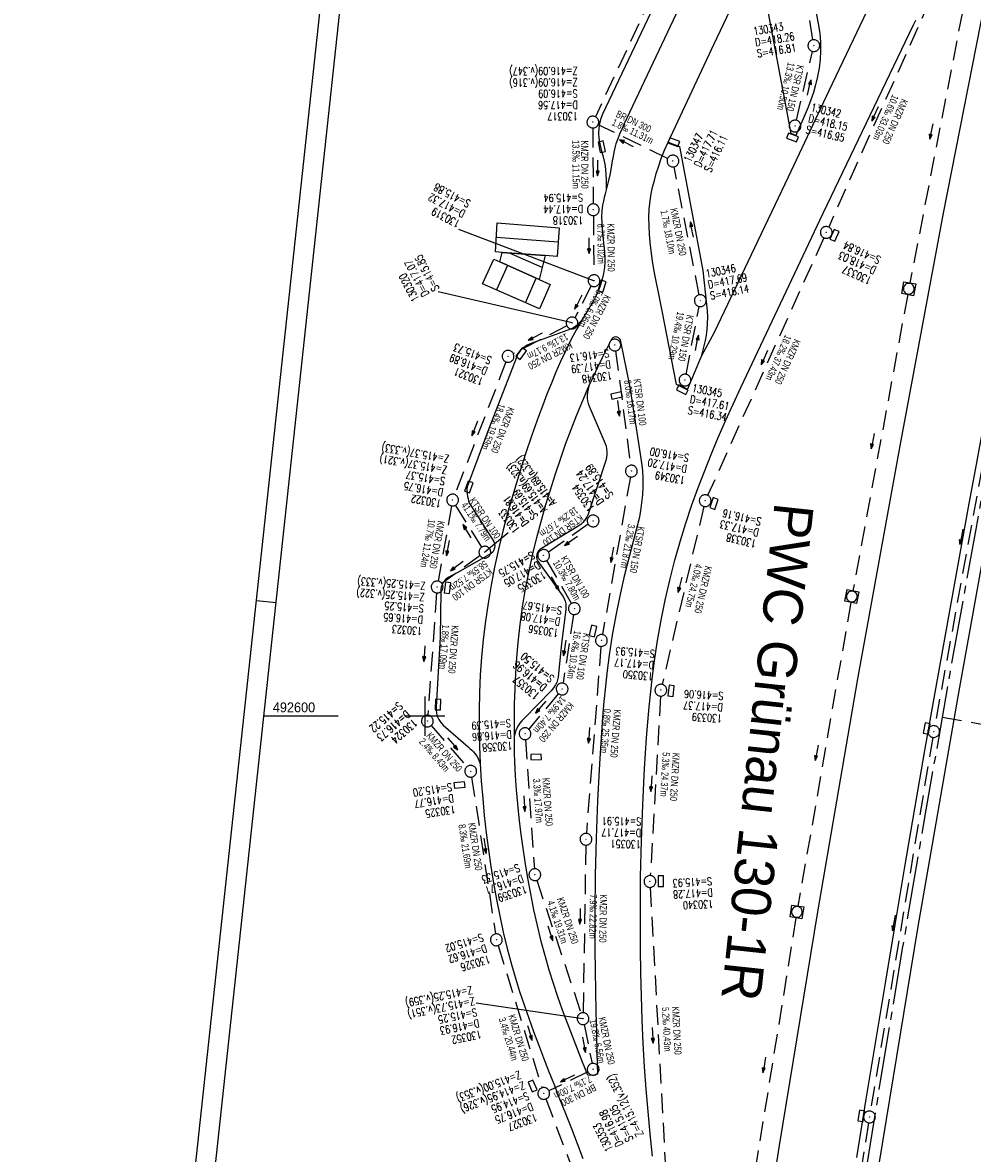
# Model space of a CAD drawing. Header units: millimetres. Extents: x 508849 to 509113, y 492318 to 492995.
# Tile 4 of 9: x 508849 to 508970, y 492544 to 492688. Entities that reach past the tile are written whole.
import ezdxf

# ---------------------------------------------------------------- set-up
doc = ezdxf.new("R2010")
doc.units = ezdxf.units.MM
doc.header["$LTSCALE"] = 10
for name, pattern in [('ACHSE', [5.5, 4, -0.5, 0.5, -0.5]), ('LT00', [0]), ('LT17', [0.15, 0.1, -0.05]), ('STRICHLINIE2', [0.375, 0.25, -0.125])]:
    doc.linetypes.add(name, pattern=pattern)
for name, color, linetype in [('-BESCH', 7, 'STRICHLINIE2'), ('-BKAN004', 140, 'LT00'), ('-BSCH004', 5, 'LT00'), ('-Halt-Pfeil', 4, 'LT00'), ('A-TEXT-KILOMETER', 30, 'LT17'), ('AS-BESCHRIFT', 152, 'Continuous'), ('AX-020', 250, 'ACHSE'), ('DFK_BEB_SCHR', 254, 'LT00'), ('DFK_BEBAUUNG', 250, 'LT00'), ('RAHMEN', 250, 'Continuous'), ('V_AFBR_BAB', 250, 'LT00'), ('V_BFBR_BAB', 250, 'LT00'), ('V_KA_MULD', 182, 'LT00'), ('V_KA_PRUF', 182, 'LT00'), ('V_LAGEPLAN', 1, 'LT00'), ('V_RASTER', 250, 'LT00'), ('V_SINKK', 182, 'LT00')]:
    doc.layers.add(name, color=color, linetype=linetype)
doc.styles.add('Haltungsbeschriftung', font='ARIAL.TTF', dxfattribs={"width": 0.75})
doc.styles.add('schachtbeschriftung', font='romans.shx', dxfattribs={"width": 0.75, "height": 0.2})
doc.styles.add('UNIR-O', font='unir_o.shx', dxfattribs={"height": 2.5})

# ---------------------------------------------------------------- blocks, each defined once
blk = doc.blocks.new('SYMB0003')
at = {"color": 0, "linetype": 'ByBlock'}
for p, q in [((-0.015712, 0), (0.010166, 0.012015)), ((0, -0.021257), (-0.015712, 0)), ((0.010166, 0.012015), (0, -0.021257))]:
    blk.add_line(p, q, dxfattribs=at)
for points in [[(-0.031395, 0.499013), (-0.093691, 0.491144), (-0.154509, 0.475528), (-0.21289, 0.452414), (-0.267913, 0.422164), (-0.318712, 0.385257), (-0.364484, 0.342274), (-0.404509, 0.293893), (-0.438154, 0.240877), (-0.464888, 0.184062), (-0.484292, 0.124345), (-0.496058, 0.062667), (-0.5, 0)], [(-0.5, 0), (-0.496058, -0.062667), (-0.484292, -0.124345), (-0.464888, -0.184062), (-0.438154, -0.240877), (-0.404509, -0.293893), (-0.364485, -0.342274), (-0.318712, -0.385257), (-0.267914, -0.422164), (-0.21289, -0.452414), (-0.154509, -0.475529), (-0.093691, -0.491144), (-0.031395, -0.499014), (0.031395, -0.499014)], [(0.5, 0), (0.496057, 0.062667), (0.484292, 0.124345), (0.464888, 0.184062), (0.438153, 0.240877), (0.404509, 0.293893), (0.364484, 0.342274), (0.318712, 0.385257), (0.267913, 0.422164), (0.21289, 0.452414), (0.154509, 0.475528), (0.093691, 0.491144), (0.031395, 0.499013), (-0.031395, 0.499013)], [(0.031395, -0.499014), (0.093691, -0.491144), (0.154509, -0.475529), (0.21289, -0.452414), (0.267914, -0.422164), (0.318712, -0.385257), (0.364485, -0.342274), (0.404509, -0.293893), (0.438154, -0.240877), (0.464889, -0.184062), (0.484292, -0.124345), (0.496058, -0.062667), (0.5, 0)]]:
    blk.add_lwpolyline(points, dxfattribs=at)
blk = doc.blocks.new('SYMB1210')
at = {"color": 0, "linetype": 'ByBlock'}
blk.add_line((0.018815, -0.179014), (0.055623, -0.17119), dxfattribs=at)
for points in [[(-0.2, -0.2), (-0.2, 0.2), (0.2, 0.2), (0.2, -0.2), (-0.2, -0.2)], [(0.018815, 0.179014), (-0.018815, 0.179014), (-0.055623, 0.17119), (-0.09, 0.155885), (-0.120444, 0.133766), (-0.145623, 0.105801), (-0.164438, 0.073213), (-0.176067, 0.037424), (-0.18, 0)], [(-0.18, 0), (-0.176067, -0.037424), (-0.164438, -0.073213), (-0.145623, -0.105801), (-0.120444, -0.133766), (-0.09, -0.155885), (-0.055623, -0.17119), (-0.018815, -0.179014), (0.018815, -0.179014)], [(0.18, 0), (0.176067, 0.037424), (0.164438, 0.073213), (0.145623, 0.105801), (0.120444, 0.133766), (0.09, 0.155885), (0.055623, 0.17119), (0.018815, 0.179014)], [(0.055623, -0.17119), (0.09, -0.155885), (0.120444, -0.133766), (0.145623, -0.105801), (0.164438, -0.073213), (0.176067, -0.037424), (0.18, 0)]]:
    blk.add_lwpolyline(points, dxfattribs=at)
blk = doc.blocks.new('SYMB0652')
at = {"color": 0, "linetype": 'ByBlock'}
blk.add_lwpolyline([(-0.15, -0.075), (0.15, -0.075), (0.15, 0.075), (-0.15, 0.075), (-0.15, -0.075)], dxfattribs=at)
blk = doc.blocks.new('SYMB0070')
at = {"color": 0, "linetype": 'ByBlock'}
for p, q in [((-0.5, 0), (0.2, 0)), ((0.5, 0), (0.2, 0.1)), ((0.2, 0.1), (0.2, 0)), ((0.468, 0), (0.21, 0.086)), ((0.21, 0.086), (0.21, -0.086)), ((0.21, -0.086), (0.468, 0)), ((0.22, -0.072), (0.437, 0)), ((0.23, -0.058), (0.405, 0)), ((0.24, -0.045), (0.374, 0)), ((0.342, 0), (0.25, 0.031)), ((0.25, 0.031), (0.25, -0.031)), ((0.25, -0.031), (0.342, 0)), ((0.26, -0.017), (0.31, 0)), ((0.27, -0.003), (0.279, 0))]:
    blk.add_line(p, q, dxfattribs=at)
for points in [[(0.2, 0), (0.2, -0.1), (0.5, 0)], [(0.437, 0), (0.22, 0.072), (0.22, -0.072)], [(0.405, 0), (0.23, 0.058), (0.23, -0.058)], [(0.374, 0), (0.24, 0.045), (0.24, -0.045)], [(0.31, 0), (0.26, 0.017), (0.26, -0.017)], [(0.279, 0), (0.27, 0.003), (0.27, -0.003)]]:
    blk.add_lwpolyline(points, dxfattribs=at)

msp = doc.modelspace()

# ---------------------------------------------------------------- linework, layer by layer
at = {"layer": '-BESCH'}
for p, q in [((508935.09, 492705.05), (508921.61, 492676.24)), ((508949.26, 492686.03), (508947, 492699.84)), ((508968.97, 492693.25), (508961.59, 492655.11)), ((508964.11, 492691.01), (508951.27, 492662.21)), ((508947.16, 492675.79), (508949.21, 492684.56)), ((508921.29, 492674.81), (508921.34, 492665.16)), ((508930.79, 492670.94), (508921.96, 492675.23)), ((508934.81, 492653.58), (508931.61, 492669.88)), ((508921.36, 492663.66), (508921.43, 492656.14)), ((508950.65, 492660.85), (508935.88, 492628.09)), ((508921.09, 492654.72), (508919, 492650.67)), ((508961.31, 492653.64), (508954.35, 492615.96)), ((508933.14, 492643.48), (508934.81, 492652.11)), ((508917.99, 492649.66), (508911.18, 492646.11)), ((508924.19, 492646.45), (508926.09, 492631.91)), ((508973.46, 492646.44), (508964.75, 492598.78)), ((508910.25, 492645.07), (508903.74, 492628.19)), ((508926.06, 492630.43), (508922.51, 492610.37)), ((508903.34, 492626.75), (508901.63, 492617.16)), ((508907.17, 492621.5), (508903.86, 492626.85)), ((508935.4, 492626.68), (508930.11, 492604.04)), ((508920.71, 492624.41), (508915.66, 492620.87)), ((508906.96, 492620.42), (508902.1, 492616.87)), ((508915.42, 492619.79), (508918.57, 492614.33)), ((508901.44, 492615.68), (508900.32, 492600.12)), ((508954.08, 492614.48), (508947.36, 492575.85)), ((508918.83, 492612.94), (508917.51, 492604.2)), ((508922.32, 492608.88), (508920.47, 492585.1)), ((508916.91, 492602.88), (508913.15, 492598.35)), ((508929.9, 492602.56), (508928.6, 492579.73)), ((508900.75, 492598.81), (508905.28, 492593.57)), ((508912.72, 492597.02), (508913.87, 492580.59)), ((508964.49, 492597.31), (508956.57, 492549.77)), ((508905.89, 492592.26), (508908.92, 492572.3)), ((508920.4, 492583.6), (508920.05, 492562.28)), ((508914.16, 492579.13), (508919.8, 492562.24)), ((508928.59, 492578.24), (508930.7, 492539.36)), ((508947.11, 492574.37), (508941, 492536.6)), ((508909.25, 492570.84), (508914.83, 492552.74)), ((508920.19, 492560.8), (508921.19, 492555.83)), ((508920.67, 492554.77), (508915.72, 492552.35)), ((508915.32, 492551.32), (508922.44, 492532.57)), ((508956.33, 492548.29), (508948.78, 492500.34))]:
    msp.add_line(p, q, dxfattribs=at)
at = {"layer": '-BSCH004'}
for p, q in [((508921.44, 492655.39), (508904.24, 492661.91)), ((508918.65, 492650.01), (508901.62, 492653.96)), ((508910.55, 492623.34), (508907.57, 492620.86)), ((508920.04, 492561.53), (508906.45, 492563.52))]:
    msp.add_line(p, q, dxfattribs=at)
at = {"layer": 'A-TEXT-KILOMETER', "ltscale": 2.5}
msp.add_line((508965.68, 492599.89), (508994.25, 492594.76), dxfattribs=at)
at = {"layer": 'AX-020', "ltscale": 0.2, "flags": 128}
msp.add_lwpolyline([(509048.58, 492968.5), (509044.81, 492954.72), (509040.17, 492937.45), (509035.6, 492920.15), (509031.11, 492902.84), (509026.7, 492885.5), (509022.37, 492868.15), (509018.11, 492850.77), (509013.93, 492833.38), (509009.83, 492815.97), (509005.81, 492798.54), (509001.86, 492781.09), (508997.99, 492763.62), (508994.2, 492746.14), (508990.49, 492728.64), (508986.86, 492711.12), (508983.31, 492693.59), (508979.83, 492676.05), (508976.43, 492658.48), (508973.11, 492640.9), (508969.87, 492623.31), (508966.71, 492605.7), (508963.63, 492588.08), (508960.62, 492570.45), (508957.7, 492552.8), (508954.85, 492535.14), (508952.09, 492517.47), (508949.4, 492499.78), (508946.79, 492482.09), (508944.26, 492464.38), (508941.81, 492446.66), (508939.44, 492428.93), (508938.56, 492422.14)], dxfattribs=at)
at = {"layer": 'DFK_BEB_SCHR'}
for p, q in [((508916.9, 492660.31), (508909.02, 492660.88)), ((508914.85, 492657.06), (508910.72, 492658.91)), ((508910.46, 492657.34), (508909.06, 492654.22)), ((508912.72, 492652.59), (508914.11, 492655.71))]:
    msp.add_line(p, q, dxfattribs=at)
at = {"layer": 'DFK_BEBAUUNG'}
for points in [[(508915.23, 492658.58), (508909.76, 492658.98), (508908.92, 492659.04), (508909.13, 492662.73), (508917.03, 492662.12), (508916.77, 492658.47), (508915.23, 492658.58)], [(508914.47, 492655.55), (508909.46, 492657.79), (508909.76, 492658.98), (508915.23, 492658.58), (508914.47, 492655.55)], [(508915.89, 492654.91), (508914.5, 492651.8), (508907.28, 492655.01), (508908.69, 492658.13), (508909.46, 492657.79), (508914.47, 492655.55), (508915.89, 492654.91)]]:
    msp.add_lwpolyline(points, dxfattribs=at)
at = {"layer": 'RAHMEN'}
msp.add_line((508881.03, 492614.41), (508878.55, 492614.68), dxfattribs=at)
at = {"layer": 'RAHMEN', "flags": 128}
for points in [[(509042.7, 492317.88), (508848.82, 492338.77), (508919.52, 492994.98), (509113.4, 492974.09)], [(509109.58, 492961.93), (509050.12, 492410.12), (508861.21, 492430.47), (508920.67, 492982.28)]]:
    msp.add_lwpolyline(points, close=True, dxfattribs=at)
at = {"layer": 'V_AFBR_BAB'}
for points in [[(508950.32, 492729.05), (508949.96, 492727.69), (508947.77, 492722.95), (508936.67, 492699.51), (508925.24, 492675.25), (508924.96, 492674.65), (508924.69, 492674.04), (508924.45, 492673.43), (508924.23, 492672.8), (508924.09, 492672.27), (508923.97, 492671.73), (508923.87, 492671.18), (508923.77, 492670.64), (508923.68, 492670.09), (508923.48, 492669.03), (508923.24, 492667.98), (508922.99, 492666.94), (508922.99, 492666.94)], [(508957.02, 492691.58), (508951.28, 492679.53), (508946.1, 492668.54), (508936.72, 492648.81), (508935.08, 492645.75), (508933.27, 492641.49), (508931.91, 492642.17), (508930.12, 492651.55), (508929.85, 492652.82), (508929.59, 492654.08), (508929.34, 492655.35), (508929.1, 492656.62), (508928.89, 492657.9), (508928.71, 492659.18), (508928.58, 492660.24), (508928.49, 492661.3), (508928.44, 492662.37), (508928.43, 492663.43), (508928.47, 492664.49), (508928.58, 492665.54), (508928.71, 492666.42), (508928.89, 492667.29), (508929.11, 492668.15), (508929.35, 492669.01), (508929.62, 492669.86), (508929.99, 492670.93), (508930.4, 492671.98), (508930.85, 492673.02), (508936.67, 492685.44), (508939.19, 492690.69)], [(508928.88, 492544.06), (508928.58, 492546.89), (508928.32, 492549.73), (508928.08, 492552.57), (508927.88, 492555.41), (508927.7, 492558.4), (508927.57, 492561.39), (508927.46, 492564.38), (508927.39, 492567.37), (508927.35, 492570.36), (508927.33, 492574.96), (508927.37, 492579.55), (508927.47, 492584.15), (508927.63, 492588.74), (508927.86, 492593.33), (508927.98, 492595.3), (508928.12, 492597.26), (508928.27, 492599.23), (508928.45, 492601.19), (508928.65, 492603.15), (508928.87, 492605.11), (508929.13, 492607.06), (508929.52, 492609.64), (508929.98, 492612.21), (508930.49, 492614.77), (508931.07, 492617.31), (508931.71, 492619.84), (508932.42, 492622.34), (508933.11, 492624.57), (508933.85, 492626.77), (508934.64, 492628.96), (508935.47, 492631.14), (508936.33, 492633.3), (508937.24, 492635.44), (508938.17, 492637.58), (508939.13, 492639.7), (508940.11, 492641.81), (508950.56, 492663.99), (508962.06, 492687.95), (508962.33, 492688.52)], [(508922.99, 492666.94), (508922.86, 492666.45), (508922.74, 492665.97), (508922.63, 492665.49), (508922.54, 492665), (508922.45, 492664.27), (508922.41, 492663.53), (508922.42, 492662.78), (508922.46, 492662.04), (508922.53, 492661.3), (508922.59, 492660.71), (508922.66, 492660.13), (508922.73, 492659.54), (508922.78, 492658.96), (508922.81, 492658.37), (508922.81, 492657.79), (508922.76, 492657.05), (508922.65, 492656.31), (508922.49, 492655.58), (508922.27, 492654.86), (508922, 492654.16), (508921.72, 492653.52), (508921.4, 492652.9), (508921.05, 492652.29), (508920.7, 492651.69), (508920.33, 492651.09), (508919.97, 492650.49), (508919.22, 492649.18), (508918.51, 492647.85), (508917.84, 492646.5), (508917.2, 492645.13), (508916.6, 492643.75), (508916.02, 492642.36), (508915.46, 492640.95), (508914.92, 492639.54), (508914.4, 492638.12), (508913.55, 492635.74), (508912.74, 492633.35), (508911.96, 492630.95), (508911.23, 492628.54), (508910.54, 492626.12), (508909.89, 492623.69), (508909.3, 492621.24), (508908.81, 492618.97), (508908.36, 492616.68), (508907.97, 492614.39), (508907.63, 492612.08), (508907.36, 492609.77), (508907.14, 492607.52), (508906.99, 492605.26), (508906.88, 492602.99), (508906.83, 492600.73), (508906.83, 492598.46), (508906.88, 492596.2), (508906.98, 492593.93), (508907.11, 492591.74), (508907.29, 492589.55), (508907.5, 492587.36), (508907.75, 492585.17), (508908.04, 492582.99), (508908.34, 492580.88), (508908.68, 492578.78), (508909.05, 492576.68), (508909.46, 492574.6), (508909.91, 492572.52), (508910.41, 492570.45), (508910.96, 492568.4), (508911.46, 492566.68), (508911.99, 492564.98), (508912.56, 492563.28), (508913.15, 492561.6), (508913.76, 492559.92), (508914.39, 492558.24), (508915.03, 492556.57), (508915.67, 492554.91), (508916.33, 492553.24), (508917.07, 492551.34), (508917.82, 492549.45), (508918.56, 492547.55), (508919.3, 492545.65), (508920.02, 492543.74)], [(508923.71, 492648.01), (508923.88, 492648.15), (508924.05, 492648.25), (508924.21, 492648.29), (508924.36, 492648.26), (508924.5, 492648.16), (508924.64, 492648.02), (508924.77, 492647.86)], [(508920.65, 492554.33), (508919.99, 492555.98), (508919.34, 492557.64), (508918.7, 492559.3), (508918.07, 492560.96), (508917.45, 492562.63), (508916.86, 492564.3), (508916.3, 492565.99), (508915.76, 492567.68), (508915.26, 492569.38), (508914.73, 492571.36), (508914.24, 492573.36), (508913.8, 492575.37), (508913.4, 492577.39), (508913.04, 492579.42), (508912.71, 492581.46), (508912.4, 492583.5), (508912.16, 492585.28), (508911.94, 492587.06), (508911.75, 492588.84), (508911.59, 492590.62), (508911.46, 492592.4), (508911.38, 492594.19), (508911.35, 492595.31), (508911.33, 492596.43), (508911.32, 492597.56), (508911.32, 492599.53), (508911.35, 492601.51), (508911.4, 492603.48), (508911.49, 492605.46), (508911.62, 492607.43), (508911.79, 492609.39), (508912.05, 492611.67), (508912.36, 492613.93), (508912.74, 492616.19), (508913.18, 492618.44), (508913.67, 492620.67), (508914.17, 492622.72), (508914.71, 492624.76), (508915.29, 492626.79), (508915.9, 492628.81), (508916.54, 492630.82), (508917.17, 492632.71), (508917.83, 492634.6), (508918.52, 492636.47), (508919.25, 492638.32), (508920, 492640.16), (508920.8, 492641.99), (508921.36, 492643.2), (508921.93, 492644.41), (508922.52, 492645.61), (508923.11, 492646.81), (508923.71, 492648.01)], [(508924.77, 492647.86), (508926.01, 492641.84), (508927.47, 492632.24), (508927.59, 492631.23), (508927.65, 492630.21), (508927.65, 492629.19), (508927.6, 492628.17), (508927.49, 492627.15), (508927.35, 492626.14), (508927.16, 492625.15), (508926.94, 492624.16), (508926.69, 492623.19), (508926.43, 492622.21), (508926.17, 492621.24), (508925.9, 492620.27), (508925.27, 492617.8), (508924.71, 492615.31), (508924.2, 492612.81), (508923.76, 492610.3), (508923.38, 492607.78), (508923.13, 492605.81), (508922.9, 492603.84), (508922.71, 492601.87), (508922.53, 492599.89), (508922.38, 492597.92), (508922.25, 492595.94), (508922.13, 492593.96), (508921.89, 492589.23), (508921.71, 492584.5), (508921.59, 492579.77), (508921.53, 492575.04), (508921.54, 492570.31), (508921.57, 492567.67), (508921.62, 492565.03), (508921.68, 492562.39), (508921.75, 492559.75), (508921.82, 492557.11), (508921.9, 492554.47)], [(508921.9, 492554.47), (508921.29, 492554.32), (508920.65, 492554.33)]]:
    msp.add_lwpolyline(points, dxfattribs=at)
at = {"layer": 'V_BFBR_BAB'}
msp.add_line((508947.08, 492673.86), (508946.48, 492674.09), dxfattribs=at)
for points in [[(508957.74, 492543.27), (508962.61, 492572.99), (508967.72, 492602.51), (508973.04, 492631.95), (508978.63, 492661.45), (508984.38, 492690.87), (508990.35, 492720.21), (508996.54, 492749.59), (509002.97, 492778.87), (509009.65, 492808.16), (509016.5, 492837.33), (509023.59, 492866.41)], [(508989.86, 492786.46), (508992.1, 492790), (508990.36, 492781.77), (508983.89, 492752.49), (508977.68, 492723.01), (508971.62, 492693.51), (508965.84, 492663.99), (508960.3, 492634.4), (508954.92, 492604.76), (508949.85, 492575.1), (508944.99, 492545.42), (508940.31, 492515.67), (508935.88, 492486.06), (508935.13, 492491.65)], [(508947.13, 492702.69), (508949.97, 492687.89), (508950.13, 492686.81), (508950.22, 492685.72), (508950.23, 492684.63), (508950.17, 492683.53), (508950.04, 492682.43), (508949.84, 492681.35), (508949.59, 492680.28), (508949.32, 492679.33), (508949, 492678.4), (508948.66, 492677.47), (508948.29, 492676.56), (508947.89, 492675.66), (508947.49, 492674.76), (508947.08, 492673.86)], [(508934, 492700.76), (508922.53, 492676.57), (508922.31, 492676), (508922.15, 492675.4), (508922.06, 492674.79), (508922.03, 492674.17), (508922.06, 492673.56), (508922.14, 492672.99), (508922.26, 492672.43), (508922.4, 492671.87), (508922.55, 492671.32), (508922.69, 492670.76), (508922.81, 492670.21), (508922.9, 492669.56), (508922.96, 492668.91), (508922.98, 492668.26), (508922.99, 492667.6), (508922.99, 492666.94)], [(508981.41, 492691.55), (508980.24, 492685.67), (508979.08, 492679.79), (508977.93, 492673.9), (508976.79, 492668.02), (508975.66, 492662.13), (508974.25, 492654.71), (508972.86, 492647.3), (508971.47, 492639.88), (508970.09, 492632.46), (508969.01, 492626.58), (508967.93, 492620.7), (508966.87, 492614.81), (508965.81, 492608.92), (508964.76, 492603.03), (508963.46, 492595.64), (508962.18, 492588.25), (508960.92, 492580.85), (508959.67, 492573.45), (508958.44, 492566.06), (508957.22, 492558.67), (508956.01, 492551.28), (508954.81, 492543.88)], [(508946.48, 492674.09), (508943.48, 492690.09)], [(508930.85, 492673.02), (508932.3, 492672.47), (508935.29, 492656.68), (508935.76, 492652.35), (508935.83, 492651.55), (508935.85, 492650.75), (508935.84, 492649.94), (508935.77, 492649.14), (508935.68, 492648.46), (508935.56, 492647.78), (508935.41, 492647.1), (508935.25, 492646.43), (508935.08, 492645.75)]]:
    msp.add_lwpolyline(points, dxfattribs=at)
at = {"layer": 'V_LAGEPLAN'}
for points in [[(508919.97, 492650.49), (508919.77, 492650.25), (508919.57, 492650.01), (508919.34, 492649.79), (508919.07, 492649.56), (508918.77, 492649.37), (508918.45, 492649.23), (508913.31, 492647.35), (508912.95, 492647.18), (508912.63, 492646.97), (508912.32, 492646.71), (508912.07, 492646.45), (508911.85, 492646.16), (508911.69, 492645.85), (508908.02, 492636.48), (508905.32, 492629.18), (508905.26, 492628.88), (508905.26, 492628.58), (508905.3, 492628.27), (508905.37, 492627.96), (508905.45, 492627.65), (508905.51, 492627.4), (508905.58, 492627.15), (508905.69, 492626.93), (508908.7, 492622.24), (508908.8, 492621.98), (508908.83, 492621.7), (508908.8, 492621.41), (508908.71, 492621.12), (508908.57, 492620.87), (508908.37, 492620.69), (508904.06, 492618.25), (508903.71, 492618.07), (508903.35, 492617.88), (508902.99, 492617.68), (508902.66, 492617.45), (508902.38, 492617.19), (508902.17, 492616.88), (508902.08, 492616.64), (508902.02, 492616.39), (508901.99, 492616.12), (508901.98, 492615.86), (508901.89, 492610.07), (508901.39, 492601.18), (508901.39, 492600.79), (508901.43, 492600.39), (508901.52, 492600.01), (508901.71, 492599.58), (508901.97, 492599.19), (508902.29, 492598.86), (508905.43, 492596.09), (508905.67, 492595.88), (508905.91, 492595.67), (508906.14, 492595.45), (508906.35, 492595.21), (508906.54, 492594.92), (508906.7, 492594.6), (508906.85, 492594.27), (508906.98, 492593.93)], [(508920.8, 492641.99), (508920.7, 492641.61), (508920.62, 492641.22), (508920.57, 492640.84), (508920.57, 492640.46), (508920.62, 492640.12), (508920.71, 492639.78), (508920.83, 492639.45), (508920.97, 492639.12), (508922.86, 492634.68), (508922.97, 492634.36), (508923.05, 492634.02), (508923.09, 492633.68), (508923.09, 492633.28), (508923.05, 492632.89), (508922.95, 492632.51), (508920.68, 492625.69), (508920.56, 492625.4), (508920.4, 492625.13), (508920.22, 492624.88), (508920.01, 492624.63), (508919.77, 492624.4), (508919.5, 492624.21), (508914.57, 492621.22), (508914.38, 492621.05), (508914.24, 492620.83), (508914.16, 492620.57), (508914.14, 492620.27), (508914.19, 492619.98), (508914.32, 492619.72), (508917.06, 492615.84), (508917.27, 492615.55), (508917.47, 492615.26), (508917.64, 492614.95), (508917.77, 492614.62), (508917.85, 492614.29), (508917.87, 492613.95), (508917.86, 492613.6), (508917.83, 492613.25), (508917.79, 492612.91), (508917.33, 492609.24), (508916.87, 492604.95), (508916.81, 492604.62), (508916.7, 492604.3), (508916.56, 492604), (508916.31, 492603.59), (508916.01, 492603.22), (508912.56, 492599.7), (508912.28, 492599.41), (508912.02, 492599.1), (508911.79, 492598.77), (508911.65, 492598.48), (508911.52, 492598.18), (508911.42, 492597.87), (508911.32, 492597.56)]]:
    msp.add_lwpolyline(points, dxfattribs=at)
at = {"layer": 'V_RASTER'}
for p, q in [((508900, 492597.5), (508900, 492602.5)), ((508888.92, 492600), (508879.48, 492600)), ((508902.5, 492600), (508897.5, 492600))]:
    msp.add_line(p, q, dxfattribs=at)

# ---------------------------------------------------------------- block references
at = {"layer": '-Halt-Pfeil', "yscale": 1.999999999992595, "zscale": 2}
for p, xscale, rotation in [((508948.8, 492679.98), 1.999999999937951, 76.88101855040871), ((508957.14, 492676.6), 2.000000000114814, 245.960558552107), ((508964.3, 492674.37), 1.999999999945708, 259.0465985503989), ((508925.58, 492672.86), 1.999999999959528, 154.1014585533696), ((508921.9, 492669.72), 1.999999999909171, 270.3021185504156), ((508933.88, 492661.9), 1.999999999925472, 101.0908585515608), ((508920.8, 492659.83), 1.99999999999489, 270.5589285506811), ((508919.43, 492652.64), 2.000000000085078, 242.643088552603), ((508913.98, 492648.27), 1.999999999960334, 207.535528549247), ((508934.53, 492647.5), 1.999999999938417, 79.08870855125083), ((508943.09, 492645.62), 2.000000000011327, 245.7250085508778), ((508924.55, 492639.15), 1.999999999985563, 277.4556885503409), ((508906.28, 492636.6), 2.000000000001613, 248.898858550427), ((508956.85, 492634.98), 2.000000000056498, 259.530738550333), ((508905.3, 492623.52), 2.000000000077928, 121.8503185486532), ((508968.13, 492622.8), 1.999999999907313, 259.0009985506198), ((508902.86, 492621.38), 1.99999999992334, 259.9094585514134), ((508918.53, 492622.27), 1.999999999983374, 214.9947885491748), ((508923.75, 492620.52), 1.999999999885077, 259.9655285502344), ((508904, 492619.08), 2.000000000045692, 216.1762285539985), ((508916.51, 492616.84), 1.999999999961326, 299.9998185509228), ((508932.36, 492616.72), 1.999999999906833, 256.8458885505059), ((508917.71, 492608.67), 2.000000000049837, 261.3631985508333), ((508899.88, 492607.97), 2.000000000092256, 265.8545385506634), ((508914.66, 492601.16), 2.00000000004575, 230.2785785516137), ((508920.81, 492597.55), 1.9999999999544, 265.5675885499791), ((508903.48, 492596.5), 2.000000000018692, 310.8586585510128), ((508949.74, 492595.34), 1.999999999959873, 260.1232485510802), ((508928.72, 492591.41), 1.999999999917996, 266.7331585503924), ((508912.59, 492588.88), 1.99999999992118, 274.0031485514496), ((508907.58, 492583.51), 1.999999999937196, 278.6422985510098), ((508919.67, 492574.56), 1.99999999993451, 269.0577285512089), ((508959.55, 492573.7), 1.999999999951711, 260.5403285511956), ((508915.89, 492572.39), 2.000000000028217, 288.4835485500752), ((508913.28, 492559.72), 1.999999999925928, 287.113658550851), ((508920.17, 492558.2), 1.99999999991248, 281.43151855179), ((508928.9, 492559.41), 1.999999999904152, 273.1016485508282), ((508943.07, 492555.65), 2.000000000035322, 260.8099585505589), ((508918.06, 492553.92), 2.000000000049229, 206.0484585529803)]:
    msp.add_blockref('SYMB0070', p, dxfattribs=dict(at, xscale=xscale, rotation=rotation))
at = {"layer": 'V_KA_MULD', "yscale": 3.79999999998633, "zscale": 3.8}
for p, xscale, rotation in [((508961.45, 492654.37), 3.800000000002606, 349.5537078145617), ((508954.21, 492615.22), 3.799999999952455, 349.4150198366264), ((508947.23, 492575.11), 3.800000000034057, 261.2377861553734)]:
    msp.add_blockref('SYMB1210', p, dxfattribs=dict(at, xscale=xscale, rotation=rotation))
at = {"layer": 'V_KA_PRUF', "xscale": 1.500000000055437, "yscale": 1.499999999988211, "zscale": 1.5, "rotation": 263.8503185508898}
for p in [(508949.38, 492685.29), (508921.29, 492675.56), (508946.99, 492675.06), (508931.47, 492670.61), (508921.35, 492664.41), (508950.96, 492661.53), (508921.44, 492655.39), (508934.95, 492652.85), (508918.65, 492650.01), (508924.09, 492647.2), (508910.52, 492645.77), (508933, 492642.75), (508926.19, 492631.17), (508903.47, 492627.49), (508935.57, 492627.41), (508921.33, 492624.84), (508907.57, 492620.86), (508915.04, 492620.44), (508901.5, 492616.43), (508918.94, 492613.68), (508922.38, 492609.63), (508917.39, 492603.46), (508929.94, 492603.31), (508900.26, 492599.38), (508912.67, 492597.77), (508964.62, 492598.05), (508905.77, 492593), (508920.42, 492584.35), (508913.92, 492579.84), (508928.55, 492578.98), (508909.03, 492571.56), (508920.04, 492561.53), (508921.34, 492555.1), (508915.05, 492552.02), (508956.45, 492549.03)]:
    msp.add_blockref('SYMB0003', p, dxfattribs=at)
at = {"layer": 'V_SINKK', "yscale": 4.500000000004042, "zscale": 4.5}
for p, xscale, rotation in [((508946.67, 492673.59), 4.500000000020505, 160.1885339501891), ((508922.43, 492672.43), 4.499999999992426, 102.2298820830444), ((508931.58, 492673), 4.499999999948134, 159.3381119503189), ((508952.01, 492661.15), 4.500000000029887, 65.72076643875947), ((508922.47, 492654.69), 4.499999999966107, 71.77390812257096), ((508912.17, 492646.12), 4.49999999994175, 53.77009539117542), ((508924.31, 492640.79), 4.499999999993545, 192.4342229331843), ((508932.66, 492641.52), 4.500000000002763, 153.1108599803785), ((508905.53, 492629.15), 4.499999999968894, 70.427367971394), ((508936.69, 492627.05), 4.499999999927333, 70.59114566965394), ((508902.82, 492616.33), 4.49999999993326, 263.8503185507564), ((508921.31, 492610.84), 4.499999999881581, 77.56585131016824), ((508931.24, 492603.22), 4.49999999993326, 263.8503185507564), ((508901.61, 492601.48), 4.499999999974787, 87.18656660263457), ((508963.73, 492598.44), 4.500000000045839, 80.01800818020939), ((508914.08, 492594.8), 4.499999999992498, 1.810865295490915), ((508904.34, 492591.25), 4.49999999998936, 185.8702397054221), ((508929.94, 492579.03), 4.499999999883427, 90.22495595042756), ((508913.64, 492552.96), 4.500000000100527, 113.0906856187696), ((508955.43, 492549.16), 4.50000000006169, 260.9158498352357)]:
    msp.add_blockref('SYMB0652', p, dxfattribs=dict(at, xscale=xscale, rotation=rotation))

# ---------------------------------------------------------------- texts
at = {"layer": '-BKAN004', "style": 'Haltungsbeschriftung', "width": 0.75}
for s, rotation, p in [('13.3‰ 10.50m', 256.881, (508946.1, 492683.22)), ('KTSR DN 150', 256.881, (508947.27, 492682.89)), ('10.6‰ 33.03m', 245.9606, (508959.38, 492679.13)), ('KMZR DN 250', 245.9606, (508960.55, 492678.6)), ('BR DN 300', 334.1015, (508924.14, 492676.28)), ('1.8‰ 11.31m', 334.1015, (508923.62, 492675.21)), ('13.5‰ 11.15m', 270.3021, (508918.69, 492673.27)), ('KMZR DN 250', 270.3021, (508919.8, 492673.21)), ('1.7‰ 18.10m', 281.0909, (508929.88, 492664.27)), ('KMZR DN 250', 281.0909, (508931.14, 492664.52)), ('6.7‰ 9.02m', 270.5589, (508921.86, 492662.65)), ('KMZR DN 250', 270.5589, (508923.13, 492662.67)), ('5.0‰ 6.06m', 242.6431, (508921.81, 492654.29)), ('KMZR DN 250', 242.6431, (508922.81, 492653.7)), ('19.4‰ 10.29m', 259.0887, (508932.03, 492651.5)), ('KTSR DN 150', 259.0887, (508933.25, 492651.11)), ('13.1‰ 9.17m', 207.5355, (508917.86, 492648.74)), ('18.2‰ 37.43m', 245.725, (508945.75, 492648.58)), ('KMZR DN 250', 207.5355, (508918.39, 492647.65)), ('KMZR DN 250', 245.725, (508946.91, 492648.05)), ('8.0‰ 16.17m', 277.4557, (508925.26, 492642.69)), ('KTSR DN 100', 277.4557, (508926.45, 492642.84)), ('18.4‰ 19.59m', 248.8989, (508909.34, 492639.86)), ('KMZR DN 250', 248.8989, (508910.53, 492639.4)), ('41.1‰ 7.79m', 304.1655, (508904.51, 492626.84)), ('KTSR DN 100', 304.1655, (508905.53, 492627.42)), ('18.2‰ 7.67m', 214.9948, (508919.03, 492626.7)), ('KTSR DN 100', 214.9948, (508919.69, 492625.7)), ('10.7‰ 11.24m', 259.9095, (508900.42, 492625.1)), ('KMZR DN 250', 259.9095, (508901.58, 492624.91)), ('3.2‰ 21.87m', 259.9655, (508925.78, 492624.49)), ('KTSR DN 150', 259.9655, (508927.01, 492624.19)), ('58.5‰ 7.52m', 216.1762, (508907.51, 492619.87)), ('10.3‰ 7.80m', 299.9998, (508916.18, 492619.52)), ('KTSR DN 100', 299.9998, (508917.17, 492620.07)), ('KTSR DN 100', 216.1762, (508908.13, 492618.87)), ('4.0‰ 24.75m', 256.8459, (508934.33, 492619.46)), ('KMZR DN 250', 256.8459, (508935.58, 492619.17)), ('1.8‰ 17.09m', 265.8545, (508902.16, 492611.67)), ('KMZR DN 250', 265.8545, (508903.35, 492611.58)), ('16.4‰ 10.34m', 261.3632, (508918.92, 492610.93)), ('KTSR DN 100', 261.3632, (508920.08, 492610.62)), ('14.9‰ 7.40m', 230.2786, (508917.27, 492602.65)), ('KMZR DN 250', 230.2786, (508918.28, 492601.88)), ('0.8‰ 25.35m', 265.5676, (508922.7, 492600.99)), ('KMZR DN 250', 265.5676, (508923.98, 492600.89)), ('KMZR DN 250', 310.8587, (508900.07, 492597.47)), ('2.4‰ 8.43m', 310.8587, (508899.14, 492596.71)), ('5.3‰ 24.37m', 266.7332, (508930.17, 492595.44)), ('KMZR DN 250', 266.7332, (508931.44, 492595.36)), ('3.3‰ 17.97m', 274.0031, (508913.68, 492592.05)), ('KMZR DN 250', 274.0031, (508914.88, 492592.13)), ('KMZR DN 250', 278.6423, (508905.46, 492586.38)), ('8.3‰ 21.69m', 278.6423, (508904.2, 492586.19)), ('4.1‰ 19.31m', 288.4836, (508915.49, 492576.37)), ('KMZR DN 250', 288.4836, (508916.71, 492576.77)), ('7.9‰ 22.82m', 269.0577, (508920.92, 492577.37)), ('KMZR DN 250', 269.0577, (508922.2, 492577.35)), ('KMZR DN 250', 287.1137, (508910.53, 492561.9)), ('5.2‰ 40.43m', 273.1016, (508930.07, 492562.98)), ('KMZR DN 250', 273.1016, (508931.35, 492563.04)), ('3.4‰ 20.44m', 287.1137, (508909.3, 492561.52)), ('19.8‰ 6.56m', 281.4315, (508920.86, 492561.34)), ('KMZR DN 250', 281.4315, (508922.02, 492561.64)), ('7.1‰ 7.00m', 206.0485, (508920.86, 492554.32)), ('BR DN 300', 206.0485, (508921.43, 492553.25))]:
    msp.add_text(s, height=0.9, rotation=rotation, dxfattribs=at).set_placement(p)
at = {"layer": '-BSCH004', "style": 'schachtbeschriftung'}
for s, rotation, width, p in [('130343', 9.2692, 0.75, (508941.77, 492686.62)), ('D=418.26', 9.2692, 0.75, (508942.01, 492685.19)), ('S=416.81', 9.2692, 0.75, (508942.24, 492683.77)), ('Z=416.09(v.347)', 180.3021, 0.75, (508919.35, 492682.57)), ('Z=416.09(v.316)', 180.3021, 0.75, (508919.35, 492681.13)), ('S=416.09', 180.3021, 0.75, (508919.36, 492679.69)), ('D=417.56', 180.3021, 0.75, (508919.37, 492678.25)), ('130342', 346.881, 0.75, (508948.95, 492676.98)), ('130317', 180.3021, 0.75, (508919.38, 492676.81)), ('D=418.15', 346.881, 0.75, (508948.62, 492675.58)), ('S=416.95', 346.881, 0.75, (508948.29, 492674.17)), ('130347', 64.1015, 0.75, (508933.7, 492670.35)), ('D=417.71', 64.1015, 0.75, (508935, 492669.72)), ('S=416.11', 64.1015, 0.75, (508936.29, 492669.09)), ('S=415.88', 152.6431, 0.75, (508905.86, 492665.53)), ('D=417.32', 152.6431, 0.75, (508905.2, 492664.25)), ('S=415.94', 180.5589, 0.75, (508920.04, 492666.45)), ('130319', 152.6431, 0.75, (508904.53, 492662.97)), ('D=417.44', 180.5589, 0.75, (508920.05, 492665.01)), ('130318', 180.5589, 0.75, (508920.07, 492663.57)), ('S=416.84', 155.725, 0.75, (508957.99, 492658.39)), ('D=418.03', 155.725, 0.75, (508957.4, 492657.08)), ('D=417.07', 117.5355, 0.75, (508900.54, 492653.7)), ('S=415.85', 117.5355, 0.75, (508901.82, 492654.37)), ('130346', 11.0909, 0.75, (508935.74, 492655.79)), ('130337', 155.725, 0.75, (508956.81, 492655.77)), ('130320', 117.5355, 0.75, (508899.27, 492653.03)), ('D=417.69', 11.0909, 0.75, (508936.02, 492654.38)), ('S=416.14', 11.0909, 0.75, (508936.3, 492652.97)), ('S=415.73', 158.8989, 0.75, (508908.52, 492645.65)), ('D=416.89', 158.8989, 0.75, (508908.01, 492644.3)), ('S=416.13', 187.4557, 0.75, (508923.3, 492646.68)), ('130321', 158.8989, 0.75, (508907.49, 492642.96)), ('D=417.39', 187.4557, 0.75, (508923.49, 492645.26)), ('130348', 187.4557, 0.75, (508923.68, 492643.83)), ('130345', 349.0887, 0.75, (508933.84, 492641.29)), ('D=417.61', 349.0887, 0.75, (508933.57, 492639.87)), ('S=416.34', 349.0887, 0.75, (508933.3, 492638.46)), ('Z=415.37(v.333)', 169.9095, 0.75, (508903.09, 492633.18)), ('S=416.00', 169.9655, 0.75, (508933.58, 492633.31)), ('Z=415.37(v.321)', 169.9095, 0.75, (508902.84, 492631.77)), ('A=415.69(n.322)', 126.1762, 0.65, (508916.7, 492627.17)), ('D=417.20', 169.9655, 0.75, (508933.33, 492631.9)), ('S=415.37', 169.9095, 0.75, (508902.59, 492630.35)), ('A=415.69(n.323)', 126.1762, 0.65, (508915.54, 492626.32)), ('S=415.89', 124.9948, 0.75, (508923.96, 492628.11)), ('130349', 169.9655, 0.75, (508933.08, 492630.48)), ('D=416.75', 169.9095, 0.75, (508902.34, 492628.93)), ('D=417.24', 124.9948, 0.75, (508922.78, 492627.29)), ('130322', 169.9095, 0.75, (508902.09, 492627.51)), ('S=415.69', 126.1762, 0.65, (508914.37, 492625.47)), ('130354', 124.9948, 0.75, (508921.6, 492626.46)), ('D=416.81', 126.1762, 0.65, (508913.21, 492624.62)), ('130333', 126.1762, 0.65, (508912.05, 492623.77)), ('S=416.16', 166.8459, 0.75, (508942.8, 492625.2)), ('D=417.33', 166.8459, 0.75, (508942.48, 492623.8)), ('130338', 166.8459, 0.75, (508942.15, 492622.39)), ('S=415.75', 209.9998, 0.75, (508913.53, 492621.01)), ('D=417.05', 209.9998, 0.75, (508914.25, 492619.76)), ('130355', 209.9998, 0.75, (508914.97, 492618.51)), ('Z=415.25(v.333)', 175.8545, 0.75, (508900.05, 492617.06)), ('Z=415.25(v.322)', 175.8545, 0.75, (508899.94, 492615.62)), ('S=415.25', 175.8545, 0.75, (508899.84, 492614.19)), ('S=415.67', 171.3632, 0.75, (508917.43, 492613.9)), ('D=416.65', 175.8545, 0.75, (508899.74, 492612.75)), ('D=417.08', 171.3632, 0.75, (508917.21, 492612.48)), ('130323', 175.8545, 0.75, (508899.63, 492611.31)), ('130356', 171.3632, 0.75, (508916.99, 492611.05)), ('S=415.93', 175.5676, 0.75, (508929.21, 492608.42)), ('D=416.96', 140.2786, 0.75, (508915.56, 492603.87)), ('S=415.50', 140.2786, 0.75, (508916.48, 492604.98)), ('D=417.17', 175.5676, 0.75, (508929.1, 492606.99)), ('130350', 175.5676, 0.75, (508928.99, 492605.55)), ('130357', 140.2786, 0.75, (508914.64, 492602.77)), ('S=416.06', 176.7332, 0.75, (508937.92, 492603.06)), ('S=415.22', 220.8587, 0.75, (508896.59, 492601.89)), ('D=417.37', 176.7332, 0.75, (508937.84, 492601.62)), ('D=416.73', 220.8587, 0.75, (508897.53, 492600.81)), ('130324', 220.8587, 0.75, (508898.47, 492599.72)), ('S=415.39', 184.0031, 0.75, (508910.84, 492599.62)), ('130339', 176.7332, 0.75, (508937.76, 492600.19)), ('D=416.86', 184.0031, 0.75, (508910.94, 492598.19)), ('130358', 184.0031, 0.75, (508911.04, 492596.75)), ('S=415.20', 188.6423, 0.75, (508903.32, 492591.5)), ('D=416.77', 188.6423, 0.75, (508903.53, 492590.08)), ('130325', 188.6423, 0.75, (508903.75, 492588.66)), ('S=415.91', 179.0577, 0.75, (508927.46, 492587.09)), ('D=417.17', 179.0577, 0.75, (508927.44, 492585.65)), ('130351', 179.0577, 0.75, (508927.41, 492584.21)), ('S=415.33', 198.4836, 0.75, (508911.82, 492581.24)), ('D=416.71', 198.4836, 0.75, (508912.28, 492579.87)), ('S=415.93', 183.1016, 0.75, (508936.42, 492579.52)), ('130359', 198.4836, 0.75, (508912.73, 492578.51)), ('D=417.28', 183.1016, 0.75, (508936.5, 492578.08)), ('130340', 183.1016, 0.75, (508936.57, 492576.64)), ('S=415.02', 197.1137, 0.75, (508907.21, 492572.38)), ('D=416.62', 197.1137, 0.75, (508907.64, 492571)), ('130326', 197.1137, 0.75, (508908.06, 492569.62)), ('Z=415.25(v.359)', 191.4315, 0.75, (508905.89, 492565.7)), ('Z=415.73(v.351)', 191.4315, 0.75, (508906.17, 492564.28)), ('S=415.25', 191.4315, 0.75, (508906.46, 492562.87)), ('D=416.93', 191.4315, 0.75, (508906.74, 492561.46)), ('130352', 191.4315, 0.75, (508907.03, 492560.05)), ('Z=415.00(v.353)', 200.8142, 0.75, (508911.93, 492554.91)), ('Z=414.95(v.326)', 200.8142, 0.75, (508912.44, 492553.56)), ('Z=415.12(v.352)', 116.0485, 0.75, (508927.77, 492546.81)), ('S=414.95', 200.8142, 0.75, (508912.95, 492552.22)), ('D=416.75', 200.8142, 0.75, (508913.47, 492550.87)), ('130327', 200.8142, 0.75, (508913.98, 492549.52)), ('D=416.98', 116.0485, 0.75, (508925.19, 492545.54)), ('S=415.05', 116.0485, 0.75, (508926.48, 492546.18)), ('130353', 116.0485, 0.75, (508923.89, 492544.91))]:
    msp.add_text(s, height=1, rotation=rotation, dxfattribs=dict(at, width=width)).set_placement(p)
at = {"layer": 'AS-BESCHRIFT', "style": 'UNIR-O'}
msp.add_text('PWC Grünau 130-1R', height=5, rotation=263.8503, dxfattribs=at).set_placement((508944.41, 492627.29))
at = {"layer": 'V_RASTER', "width": 0.965}
msp.add_text(' 492600', height=1.25, rotation=359.9994, dxfattribs=at).set_placement((508880.17, 492600.5))

doc.saveas('drawing.dxf')
